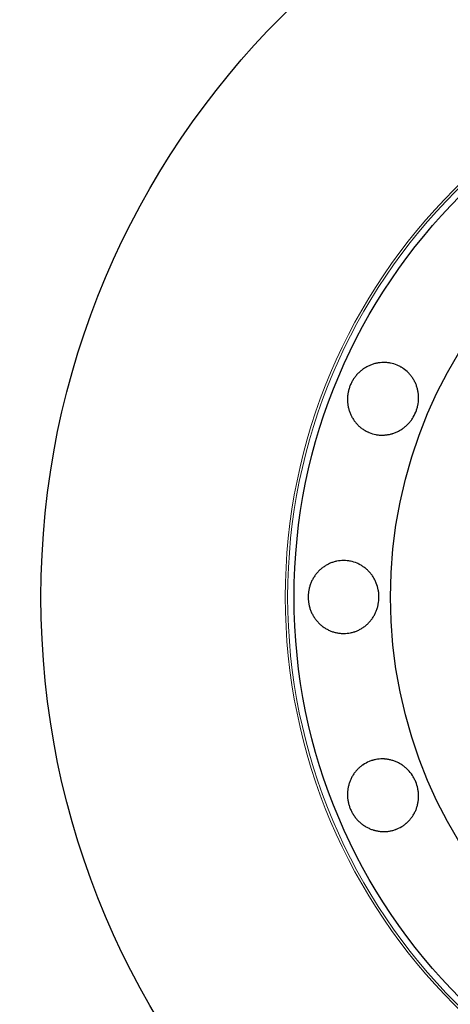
# Model space of a CAD drawing. Header units: inches. Extents: x 0 to 23760, y -13 to 16800.
# Tile 48 of 209: x 6268 to 6303, y 6365 to 6446. Entities that reach past the tile are written whole.
import ezdxf

# ---------------------------------------------------------------- set-up
doc = ezdxf.new("R2010")
doc.units = ezdxf.units.IN
doc.layers.add('254', color=7, linetype='Continuous', true_color=0xffffff)

msp = doc.modelspace()

# ---------------------------------------------------------------- linework, layer by layer
at = {"layer": '254', "color": 2, "linetype": 'Continuous', "lineweight": 25}
for radius in [100, 67.5, 46.681, 38.75]:
    msp.add_circle((6336.808, 6398.277), radius, dxfattribs=at)
at = {"layer": '254', "color": 110, "linetype": 'Continuous', "lineweight": 13}
for radius in [47.403, 47.21]:
    msp.add_circle((6336.808, 6398.277), radius, dxfattribs=at)
at = {"layer": '254', "color": 2, "linetype": 'Continuous', "lineweight": 25}
for points, knots in [([(6294.75, 6415.698), (6294.788, 6415.79), (6294.83, 6415.879), (6294.922, 6416.052), (6294.972, 6416.136), (6295.081, 6416.3), (6295.138, 6416.379), (6295.216, 6416.475), (6295.232, 6416.494), (6295.264, 6416.531), (6295.28, 6416.55), (6295.33, 6416.605), (6295.363, 6416.641), (6295.467, 6416.746), (6295.539, 6416.812), (6295.689, 6416.936), (6295.766, 6416.995), (6295.887, 6417.077), (6295.928, 6417.104), (6296.011, 6417.155), (6296.054, 6417.18), (6296.182, 6417.251), (6296.269, 6417.294), (6296.447, 6417.369), (6296.628, 6417.436), (6296.814, 6417.485), (6296.956, 6417.515), (6297.004, 6417.524), (6297.099, 6417.539), (6297.147, 6417.546), (6297.29, 6417.562), (6297.385, 6417.568), (6297.576, 6417.57), (6297.671, 6417.567), (6297.814, 6417.554), (6297.861, 6417.548), (6297.933, 6417.538), (6297.956, 6417.534), (6298.004, 6417.526), (6298.027, 6417.522), (6298.239, 6417.48), (6298.42, 6417.424), (6298.683, 6417.316), (6298.769, 6417.275), (6298.875, 6417.219), (6298.896, 6417.207), (6298.938, 6417.184), (6299, 6417.148), (6299.22, 6417.008), (6299.402, 6416.856), (6299.568, 6416.685), (6299.601, 6416.65), (6299.648, 6416.595), (6299.664, 6416.577), (6299.695, 6416.54), (6299.71, 6416.521), (6299.784, 6416.427), (6299.84, 6416.35), (6299.944, 6416.189), (6299.992, 6416.106), (6300.08, 6415.936), (6300.121, 6415.848), (6300.192, 6415.666), (6300.223, 6415.574), (6300.276, 6415.388), (6300.298, 6415.294), (6300.333, 6415.104), (6300.346, 6415.007), (6300.359, 6414.861), (6300.362, 6414.812), (6300.366, 6414.714), (6300.367, 6414.665), (6300.365, 6414.42), (6300.344, 6414.226), (6300.294, 6413.986), (6300.283, 6413.938), (6300.258, 6413.843), (6300.245, 6413.795), (6300.201, 6413.653), (6300.167, 6413.56), (6300.054, 6413.288), (6299.963, 6413.114), (6299.828, 6412.907), (6299.8, 6412.866), (6299.742, 6412.786), (6299.652, 6412.669), (6299.555, 6412.56), (6299.418, 6412.422), (6299.347, 6412.356), (6299.235, 6412.262), (6299.197, 6412.231), (6299.119, 6412.172), (6299.079, 6412.143), (6298.958, 6412.06), (6298.793, 6411.957), (6298.621, 6411.871), (6298.444, 6411.795), (6298.354, 6411.761), (6298.238, 6411.724), (6298.215, 6411.717), (6298.169, 6411.704), (6298.099, 6411.684), (6298.029, 6411.667), (6297.888, 6411.637), (6297.794, 6411.622), (6297.605, 6411.6), (6297.51, 6411.593), (6297.366, 6411.591), (6297.318, 6411.592), (6297.246, 6411.594), (6297.222, 6411.595), (6297.174, 6411.598), (6297.055, 6411.608), (6296.937, 6411.624), (6296.659, 6411.679), (6296.478, 6411.735), (6296.278, 6411.817), (6296.256, 6411.827), (6296.213, 6411.846), (6296.147, 6411.876), (6295.999, 6411.95), (6295.795, 6412.072), (6295.643, 6412.186), (6295.533, 6412.278), (6295.497, 6412.309), (6295.426, 6412.375), (6295.391, 6412.409), (6295.291, 6412.512), (6295.228, 6412.584), (6295.108, 6412.733), (6295.052, 6412.811), (6294.974, 6412.932), (6294.948, 6412.973), (6294.911, 6413.035), (6294.899, 6413.056), (6294.876, 6413.099), (6294.864, 6413.12), (6294.808, 6413.228), (6294.767, 6413.316), (6294.696, 6413.495), (6294.633, 6413.678), (6294.588, 6413.867), (6294.561, 6414.011), (6294.553, 6414.059), (6294.539, 6414.156), (6294.533, 6414.205), (6294.52, 6414.351), (6294.516, 6414.449), (6294.517, 6414.644), (6294.522, 6414.741), (6294.537, 6414.887), (6294.547, 6414.96), (6294.559, 6415.034), (6294.567, 6415.082), (6294.572, 6415.107), (6294.596, 6415.228), (6294.621, 6415.324), (6294.664, 6415.466), (6294.679, 6415.512), (6294.713, 6415.606), (6294.73, 6415.652), (6294.75, 6415.698)], [0, 0, 0, 0, 0.015625, 0.015625, 0.03125, 0.03125, 0.046875, 0.046875, 0.050781, 0.050781, 0.054687, 0.054687, 0.0625, 0.0625, 0.078125, 0.078125, 0.09375, 0.09375, 0.101562, 0.101562, 0.109375, 0.109375, 0.125, 0.125, 0.140625, 0.15625, 0.15625, 0.164062, 0.164062, 0.171875, 0.171875, 0.1875, 0.1875, 0.203125, 0.203125, 0.210937, 0.210937, 0.214844, 0.214844, 0.21875, 0.21875, 0.25, 0.25, 0.265625, 0.265625, 0.269531, 0.269531, 0.273437, 0.28125, 0.3125, 0.3125, 0.320312, 0.320312, 0.324219, 0.324219, 0.328125, 0.328125, 0.34375, 0.34375, 0.359375, 0.359375, 0.375, 0.375, 0.390625, 0.390625, 0.40625, 0.40625, 0.421875, 0.421875, 0.429688, 0.429688, 0.4375, 0.4375, 0.46875, 0.46875, 0.476563, 0.476563, 0.484375, 0.484375, 0.5, 0.5, 0.53125, 0.53125, 0.539063, 0.539063, 0.546875, 0.5625, 0.5625, 0.578125, 0.578125, 0.585938, 0.585938, 0.59375, 0.59375, 0.609375, 0.625, 0.625, 0.640625, 0.640625, 0.644531, 0.644531, 0.648438, 0.65625, 0.65625, 0.671875, 0.671875, 0.6875, 0.6875, 0.695313, 0.695313, 0.699219, 0.699219, 0.703125, 0.71875, 0.71875, 0.75, 0.75, 0.753906, 0.753906, 0.757813, 0.765625, 0.78125, 0.796875, 0.796875, 0.804688, 0.804688, 0.8125, 0.8125, 0.828125, 0.828125, 0.84375, 0.84375, 0.851563, 0.851563, 0.855469, 0.855469, 0.859375, 0.859375, 0.875, 0.875, 0.890625, 0.90625, 0.90625, 0.914063, 0.914063, 0.921875, 0.921875, 0.9375, 0.9375, 0.953125, 0.953125, 0.960938, 0.964844, 0.964844, 0.96875, 0.96875, 0.984375, 0.984375, 0.992188, 0.992188, 1, 1, 1, 1]), ([(6291.284, 6398.277), (6291.284, 6398.376), (6291.289, 6398.475), (6291.308, 6398.67), (6291.322, 6398.767), (6291.36, 6398.959), (6291.383, 6399.055), (6291.418, 6399.173), (6291.425, 6399.197), (6291.44, 6399.244), (6291.448, 6399.267), (6291.473, 6399.337), (6291.49, 6399.383), (6291.546, 6399.519), (6291.587, 6399.608), (6291.678, 6399.78), (6291.727, 6399.864), (6291.807, 6399.987), (6291.835, 6400.027), (6291.892, 6400.106), (6291.922, 6400.145), (6292.013, 6400.26), (6292.078, 6400.333), (6292.213, 6400.471), (6292.354, 6400.601), (6292.508, 6400.718), (6292.628, 6400.8), (6292.668, 6400.826), (6292.751, 6400.877), (6292.792, 6400.901), (6292.918, 6400.971), (6293.004, 6401.013), (6293.179, 6401.088), (6293.268, 6401.121), (6293.405, 6401.164), (6293.451, 6401.177), (6293.521, 6401.195), (6293.544, 6401.201), (6293.591, 6401.211), (6293.615, 6401.217), (6293.826, 6401.259), (6294.015, 6401.277), (6294.299, 6401.277), (6294.394, 6401.272), (6294.514, 6401.261), (6294.537, 6401.258), (6294.585, 6401.252), (6294.656, 6401.243), (6294.913, 6401.198), (6295.139, 6401.127), (6295.358, 6401.033), (6295.402, 6401.013), (6295.466, 6400.981), (6295.488, 6400.97), (6295.531, 6400.947), (6295.552, 6400.936), (6295.657, 6400.878), (6295.738, 6400.827), (6295.895, 6400.718), (6295.971, 6400.66), (6296.118, 6400.536), (6296.189, 6400.471), (6296.325, 6400.33), (6296.389, 6400.257), (6296.509, 6400.106), (6296.565, 6400.027), (6296.67, 6399.865), (6296.719, 6399.781), (6296.787, 6399.651), (6296.808, 6399.606), (6296.85, 6399.517), (6296.869, 6399.472), (6296.961, 6399.245), (6297.016, 6399.058), (6297.062, 6398.817), (6297.07, 6398.769), (6297.084, 6398.671), (6297.089, 6398.622), (6297.103, 6398.474), (6297.107, 6398.375), (6297.107, 6398.08), (6297.09, 6397.885), (6297.044, 6397.642), (6297.034, 6397.594), (6297.011, 6397.498), (6296.973, 6397.355), (6296.924, 6397.217), (6296.851, 6397.036), (6296.81, 6396.948), (6296.743, 6396.819), (6296.719, 6396.776), (6296.67, 6396.691), (6296.644, 6396.649), (6296.565, 6396.526), (6296.452, 6396.368), (6296.325, 6396.223), (6296.191, 6396.085), (6296.121, 6396.019), (6296.028, 6395.941), (6296.009, 6395.925), (6295.972, 6395.895), (6295.915, 6395.85), (6295.856, 6395.808), (6295.738, 6395.726), (6295.657, 6395.676), (6295.49, 6395.583), (6295.405, 6395.541), (6295.273, 6395.484), (6295.229, 6395.466), (6295.161, 6395.441), (6295.139, 6395.433), (6295.093, 6395.417), (6294.979, 6395.38), (6294.864, 6395.351), (6294.586, 6395.295), (6294.397, 6395.277), (6294.182, 6395.277), (6294.158, 6395.277), (6294.11, 6395.278), (6294.038, 6395.281), (6293.872, 6395.293), (6293.638, 6395.327), (6293.454, 6395.374), (6293.317, 6395.417), (6293.271, 6395.432), (6293.181, 6395.466), (6293.136, 6395.484), (6293.004, 6395.54), (6292.918, 6395.583), (6292.75, 6395.675), (6292.669, 6395.725), (6292.55, 6395.807), (6292.511, 6395.835), (6292.453, 6395.879), (6292.434, 6395.894), (6292.396, 6395.924), (6292.377, 6395.939), (6292.283, 6396.017), (6292.212, 6396.083), (6292.077, 6396.221), (6291.95, 6396.366), (6291.836, 6396.523), (6291.755, 6396.646), (6291.73, 6396.687), (6291.68, 6396.772), (6291.656, 6396.815), (6291.587, 6396.945), (6291.546, 6397.033), (6291.473, 6397.214), (6291.44, 6397.306), (6291.398, 6397.447), (6291.379, 6397.518), (6291.362, 6397.59), (6291.351, 6397.638), (6291.346, 6397.663), (6291.323, 6397.784), (6291.308, 6397.882), (6291.294, 6398.029), (6291.29, 6398.079), (6291.285, 6398.177), (6291.284, 6398.227), (6291.284, 6398.277)], [0, 0, 0, 0, 0.015625, 0.015625, 0.03125, 0.03125, 0.046875, 0.046875, 0.050781, 0.050781, 0.054688, 0.054688, 0.0625, 0.0625, 0.078125, 0.078125, 0.09375, 0.09375, 0.101563, 0.101563, 0.109375, 0.109375, 0.125, 0.125, 0.140625, 0.15625, 0.15625, 0.164063, 0.164063, 0.171875, 0.171875, 0.1875, 0.1875, 0.203125, 0.203125, 0.210938, 0.210938, 0.214844, 0.214844, 0.21875, 0.21875, 0.25, 0.25, 0.265625, 0.265625, 0.269531, 0.269531, 0.273438, 0.28125, 0.3125, 0.3125, 0.320313, 0.320313, 0.324219, 0.324219, 0.328125, 0.328125, 0.34375, 0.34375, 0.359375, 0.359375, 0.375, 0.375, 0.390625, 0.390625, 0.40625, 0.40625, 0.421875, 0.421875, 0.429688, 0.429688, 0.4375, 0.4375, 0.46875, 0.46875, 0.476563, 0.476563, 0.484375, 0.484375, 0.5, 0.5, 0.53125, 0.53125, 0.539063, 0.539063, 0.546875, 0.5625, 0.5625, 0.578125, 0.578125, 0.585938, 0.585938, 0.59375, 0.59375, 0.609375, 0.625, 0.625, 0.640625, 0.640625, 0.644531, 0.644531, 0.648438, 0.65625, 0.65625, 0.671875, 0.671875, 0.6875, 0.6875, 0.695313, 0.695313, 0.699219, 0.699219, 0.703125, 0.71875, 0.71875, 0.75, 0.75, 0.753906, 0.753906, 0.757813, 0.765625, 0.78125, 0.796875, 0.796875, 0.804688, 0.804688, 0.8125, 0.8125, 0.828125, 0.828125, 0.84375, 0.84375, 0.851563, 0.851563, 0.855469, 0.855469, 0.859375, 0.859375, 0.875, 0.875, 0.890625, 0.90625, 0.90625, 0.914063, 0.914063, 0.921875, 0.921875, 0.9375, 0.9375, 0.953125, 0.953125, 0.960938, 0.964844, 0.964844, 0.96875, 0.96875, 0.984375, 0.984375, 0.992188, 0.992188, 1, 1, 1, 1]), ([(6294.75, 6380.856), (6294.711, 6380.947), (6294.678, 6381.04), (6294.621, 6381.228), (6294.597, 6381.323), (6294.558, 6381.515), (6294.543, 6381.612), (6294.53, 6381.735), (6294.528, 6381.759), (6294.524, 6381.809), (6294.522, 6381.833), (6294.518, 6381.908), (6294.517, 6381.957), (6294.516, 6382.104), (6294.52, 6382.202), (6294.538, 6382.395), (6294.551, 6382.492), (6294.578, 6382.636), (6294.588, 6382.683), (6294.611, 6382.778), (6294.623, 6382.826), (6294.664, 6382.967), (6294.696, 6383.059), (6294.768, 6383.238), (6294.848, 6383.413), (6294.946, 6383.579), (6295.025, 6383.701), (6295.053, 6383.741), (6295.109, 6383.819), (6295.138, 6383.858), (6295.228, 6383.97), (6295.291, 6384.042), (6295.424, 6384.178), (6295.494, 6384.243), (6295.604, 6384.335), (6295.641, 6384.365), (6295.699, 6384.408), (6295.718, 6384.422), (6295.758, 6384.45), (6295.777, 6384.463), (6295.956, 6384.583), (6296.124, 6384.672), (6296.387, 6384.781), (6296.476, 6384.813), (6296.591, 6384.848), (6296.614, 6384.855), (6296.66, 6384.868), (6296.729, 6384.886), (6296.985, 6384.943), (6297.22, 6384.964), (6297.459, 6384.961), (6297.507, 6384.959), (6297.579, 6384.954), (6297.603, 6384.952), (6297.651, 6384.948), (6297.675, 6384.946), (6297.794, 6384.932), (6297.888, 6384.916), (6298.075, 6384.876), (6298.168, 6384.852), (6298.351, 6384.793), (6298.441, 6384.76), (6298.62, 6384.682), (6298.707, 6384.639), (6298.876, 6384.545), (6298.958, 6384.494), (6299.118, 6384.384), (6299.195, 6384.325), (6299.307, 6384.231), (6299.344, 6384.198), (6299.417, 6384.131), (6299.452, 6384.097), (6299.624, 6383.923), (6299.746, 6383.771), (6299.881, 6383.566), (6299.907, 6383.524), (6299.956, 6383.439), (6299.981, 6383.396), (6300.05, 6383.264), (6300.091, 6383.175), (6300.204, 6382.903), (6300.263, 6382.716), (6300.314, 6382.474), (6300.323, 6382.425), (6300.338, 6382.327), (6300.345, 6382.278), (6300.36, 6382.132), (6300.366, 6382.035), (6300.367, 6381.84), (6300.363, 6381.743), (6300.351, 6381.597), (6300.345, 6381.549), (6300.332, 6381.452), (6300.324, 6381.403), (6300.298, 6381.259), (6300.254, 6381.07), (6300.192, 6380.887), (6300.122, 6380.708), (6300.082, 6380.621), (6300.026, 6380.513), (6300.015, 6380.492), (6299.992, 6380.449), (6299.956, 6380.386), (6299.918, 6380.324), (6299.84, 6380.204), (6299.785, 6380.126), (6299.666, 6379.977), (6299.603, 6379.905), (6299.504, 6379.802), (6299.469, 6379.768), (6299.417, 6379.719), (6299.399, 6379.703), (6299.363, 6379.672), (6299.272, 6379.594), (6299.177, 6379.522), (6298.941, 6379.364), (6298.774, 6379.275), (6298.575, 6379.193), (6298.552, 6379.184), (6298.508, 6379.167), (6298.441, 6379.142), (6298.282, 6379.089), (6298.053, 6379.031), (6297.864, 6379.004), (6297.722, 6378.991), (6297.674, 6378.988), (6297.577, 6378.984), (6297.529, 6378.984), (6297.385, 6378.986), (6297.29, 6378.992), (6297.099, 6379.013), (6297.005, 6379.028), (6296.864, 6379.058), (6296.817, 6379.069), (6296.747, 6379.087), (6296.723, 6379.094), (6296.677, 6379.107), (6296.653, 6379.114), (6296.537, 6379.151), (6296.446, 6379.184), (6296.269, 6379.26), (6296.095, 6379.345), (6295.93, 6379.446), (6295.809, 6379.529), (6295.769, 6379.558), (6295.691, 6379.617), (6295.652, 6379.647), (6295.539, 6379.741), (6295.467, 6379.807), (6295.33, 6379.946), (6295.265, 6380.018), (6295.172, 6380.133), (6295.127, 6380.191), (6295.084, 6380.251), (6295.056, 6380.292), (6295.042, 6380.312), (6294.973, 6380.415), (6294.923, 6380.5), (6294.853, 6380.631), (6294.831, 6380.675), (6294.789, 6380.764), (6294.769, 6380.81), (6294.75, 6380.856)], [0, 0, 0, 0, 0.015625, 0.015625, 0.03125, 0.03125, 0.046875, 0.046875, 0.050781, 0.050781, 0.054688, 0.054688, 0.0625, 0.0625, 0.078125, 0.078125, 0.09375, 0.09375, 0.101563, 0.101563, 0.109375, 0.109375, 0.125, 0.125, 0.140625, 0.15625, 0.15625, 0.164063, 0.164063, 0.171875, 0.171875, 0.1875, 0.1875, 0.203125, 0.203125, 0.210938, 0.210938, 0.214844, 0.214844, 0.21875, 0.21875, 0.25, 0.25, 0.265625, 0.265625, 0.269531, 0.269531, 0.273437, 0.28125, 0.3125, 0.3125, 0.320312, 0.320312, 0.324219, 0.324219, 0.328125, 0.328125, 0.34375, 0.34375, 0.359375, 0.359375, 0.375, 0.375, 0.390625, 0.390625, 0.40625, 0.40625, 0.421875, 0.421875, 0.429687, 0.429687, 0.4375, 0.4375, 0.46875, 0.46875, 0.476562, 0.476562, 0.484375, 0.484375, 0.5, 0.5, 0.53125, 0.53125, 0.539062, 0.539062, 0.546875, 0.546875, 0.5625, 0.5625, 0.578125, 0.578125, 0.585937, 0.585937, 0.59375, 0.59375, 0.609375, 0.625, 0.625, 0.640625, 0.640625, 0.644531, 0.644531, 0.648437, 0.65625, 0.65625, 0.671875, 0.671875, 0.6875, 0.6875, 0.695312, 0.695312, 0.699219, 0.699219, 0.703125, 0.71875, 0.71875, 0.75, 0.75, 0.753906, 0.753906, 0.757813, 0.765625, 0.78125, 0.796875, 0.796875, 0.804688, 0.804688, 0.8125, 0.8125, 0.828125, 0.828125, 0.84375, 0.84375, 0.851563, 0.851563, 0.855469, 0.855469, 0.859375, 0.859375, 0.875, 0.875, 0.890625, 0.90625, 0.90625, 0.914063, 0.914063, 0.921875, 0.921875, 0.9375, 0.9375, 0.953125, 0.953125, 0.960938, 0.964844, 0.964844, 0.96875, 0.96875, 0.984375, 0.984375, 0.992188, 0.992188, 1, 1, 1, 1])]:
    msp.add_open_spline(points, degree=3, knots=knots, dxfattribs=at)

doc.saveas('drawing.dxf')
